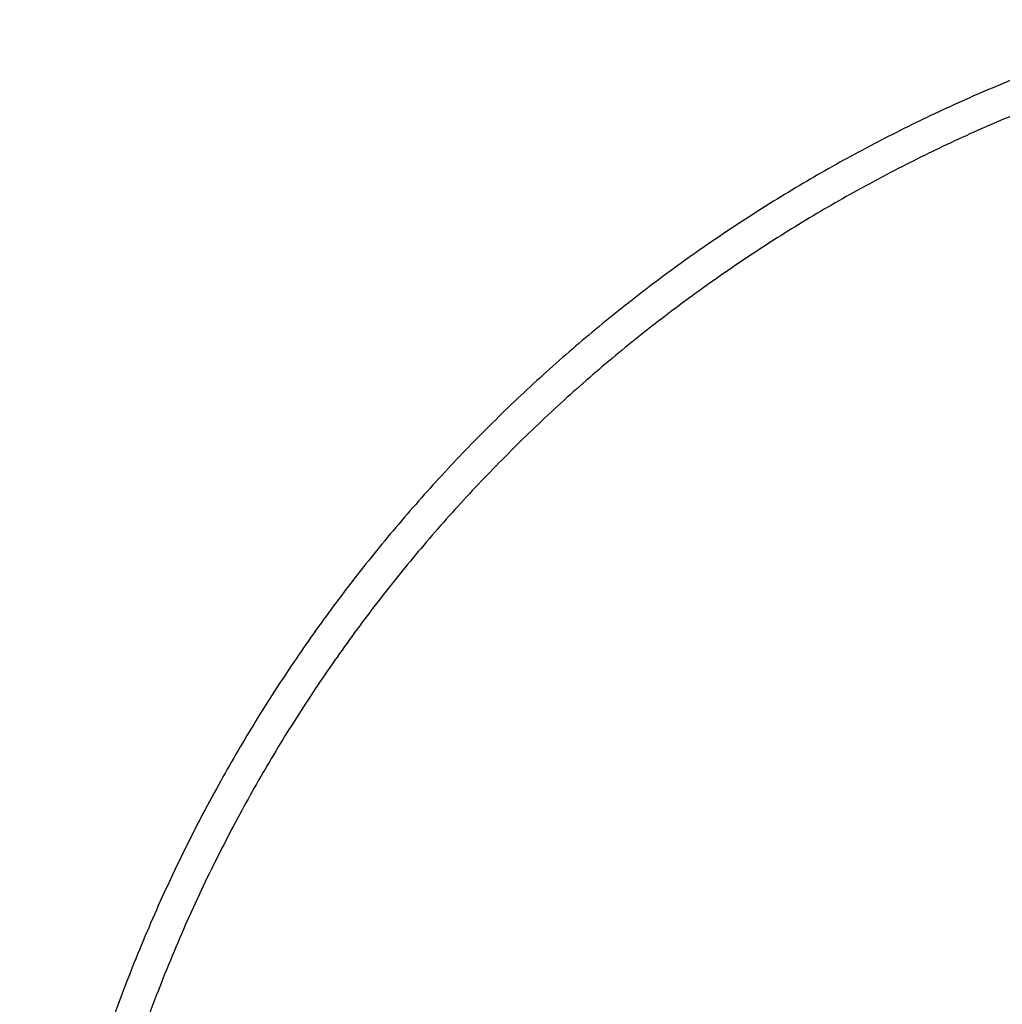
# Model space of a CAD drawing. Header units: millimetres. Extents: x 591 to 936, y 334 to 746.
# Tile 6 of 256: x 591 to 618, y 387 to 415. Entities that reach past the tile are written whole.
import ezdxf

# ---------------------------------------------------------------- set-up
doc = ezdxf.new("R2010")
doc.units = ezdxf.units.MM

msp = doc.modelspace()

# ---------------------------------------------------------------- linework, layer by layer
at = {"color": 7, "linetype": 'Continuous', "lineweight": 25}
for points, knots in [([(623.575, 414.699), (623.271, 414.613), (622.381, 414.36), (620.911, 413.883), (619.17, 413.241), (617.438, 412.518), (615.723, 411.716), (614.034, 410.835), (612.377, 409.88), (610.757, 408.85), (609.178, 407.748), (607.645, 406.576), (606.161, 405.337), (604.731, 404.033), (603.357, 402.666), (602.042, 401.24), (600.79, 399.756), (599.602, 398.218), (598.482, 396.628), (597.432, 394.991), (596.417, 393.245), (595.45, 391.39), (594.546, 389.429), (593.742, 387.437), (593.039, 385.42), (592.435, 383.382), (591.932, 381.329), (591.529, 379.264), (591.224, 377.192), (591.018, 375.118), (590.91, 373.046), (590.897, 370.98), (590.98, 368.925), (591.157, 366.884), (591.425, 364.862), (591.785, 362.863), (592.232, 360.891), (592.767, 358.949), (593.385, 357.041), (594.086, 355.172), (594.866, 353.343), (595.722, 351.56), (596.652, 349.824), (597.653, 348.138), (598.722, 346.507), (599.855, 344.932), (601.048, 343.416), (602.299, 341.961), (603.602, 340.569), (604.956, 339.243), (606.355, 337.985), (607.641, 336.918), (608.471, 336.286), (608.806, 336.032)], [0, 0, 0, 0, 0.009539, 0.027936, 0.046632, 0.065538, 0.084594, 0.103762, 0.123015, 0.142332, 0.161702, 0.181113, 0.200558, 0.220031, 0.239527, 0.259043, 0.278576, 0.298124, 0.317684, 0.337256, 0.356836, 0.378639, 0.400374, 0.421982, 0.443469, 0.464842, 0.486106, 0.507266, 0.528327, 0.549293, 0.570164, 0.590945, 0.611637, 0.632241, 0.652759, 0.673189, 0.693534, 0.713793, 0.733965, 0.754049, 0.774045, 0.79395, 0.813762, 0.833479, 0.853098, 0.872615, 0.892027, 0.911328, 0.930512, 0.949574, 0.968506, 0.9873, 1, 1, 1, 1]), ([(624.244, 413.915), (623.738, 413.775), (622.65, 413.474), (620.996, 412.928), (619.276, 412.285), (617.565, 411.56), (615.873, 410.756), (614.207, 409.875), (612.574, 408.918), (610.978, 407.887), (609.424, 406.785), (607.917, 405.614), (606.46, 404.375), (605.057, 403.072), (603.71, 401.707), (602.423, 400.282), (601.2, 398.801), (600.042, 397.267), (598.952, 395.682), (597.932, 394.049), (596.949, 392.31), (596.017, 390.464), (595.15, 388.515), (594.383, 386.535), (593.716, 384.532), (593.15, 382.511), (592.684, 380.474), (592.317, 378.429), (592.049, 376.377), (591.88, 374.325), (591.807, 372.277), (591.83, 370.236), (591.948, 368.208), (592.16, 366.196), (592.462, 364.205), (592.854, 362.238), (593.334, 360.3), (593.9, 358.394), (594.548, 356.524), (595.278, 354.693), (596.085, 352.906), (596.967, 351.164), (597.922, 349.472), (598.946, 347.832), (600.035, 346.247), (601.187, 344.72), (602.398, 343.253), (603.663, 341.849), (604.979, 340.509), (606.343, 339.235), (607.749, 338.031), (609.009, 337.036), (609.808, 336.457), (610.111, 336.238)], [0, 0, 0, 0, 0.015967, 0.034304, 0.052938, 0.071778, 0.090768, 0.109868, 0.129051, 0.148299, 0.167599, 0.186939, 0.206313, 0.225715, 0.24514, 0.264585, 0.284047, 0.303522, 0.323011, 0.34251, 0.362019, 0.383718, 0.405347, 0.426849, 0.448229, 0.469495, 0.490651, 0.511704, 0.532657, 0.553513, 0.574274, 0.594944, 0.615524, 0.636015, 0.656418, 0.676733, 0.69696, 0.7171, 0.737151, 0.757113, 0.776983, 0.796761, 0.816443, 0.836027, 0.855509, 0.874887, 0.894154, 0.913306, 0.932337, 0.951239, 0.970005, 0.988625, 1, 1, 1, 1])]:
    msp.add_open_spline(points, degree=3, knots=knots, dxfattribs=at)

doc.saveas('drawing.dxf')
